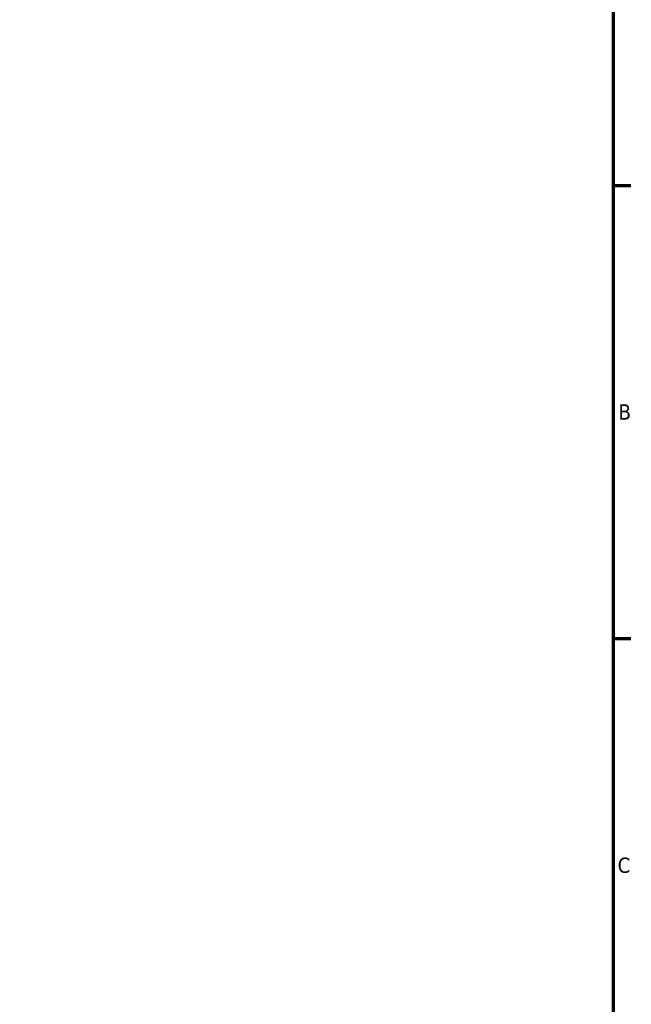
# Model space of a CAD drawing. Header units: millimetres. Extents: x 0 to 941, y 0 to 907.
# Tile 10 of 12: x 724 to 824, y 386 to 547. Entities that reach past the tile are written whole.
import ezdxf

# ---------------------------------------------------------------- set-up
doc = ezdxf.new("R2010")
doc.units = ezdxf.units.MM
doc.layers.add('Border (ISO)', color=7, linetype='Continuous', lineweight=70)
doc.styles.add('Note Text (ISO)', font='tahoma.ttf')

# ---------------------------------------------------------------- blocks, each defined once
blk = doc.blocks.new('Borders Default Border')
at = {"layer": 'Border (ISO)'}
for p, q in [((821, 519.75), (823.9, 519.75)), ((821, 445.5), (823.9, 445.5))]:
    blk.add_line(p, q, dxfattribs=at)
at = {"layer": 'Border (ISO)', "flags": 128}
blk.add_lwpolyline([(20, 20), (20, 574), (821, 574), (821, 20), (20, 20)], dxfattribs=at)
at = {"layer": 'Border (ISO)', "color": 232, "true_color": 0xca0064, "char_height": 2.5, "attachment_point": 7, "style": 'Note Text (ISO)'}
for s, insert in [('B', (821.89, 481.37)), ('C', (821.73, 407.08))]:
    blk.add_mtext(s, dxfattribs=dict(at, insert=insert))

msp = doc.modelspace()

# ---------------------------------------------------------------- block references
msp.add_blockref('Borders Default Border', (0, 0))

doc.saveas('drawing.dxf')
